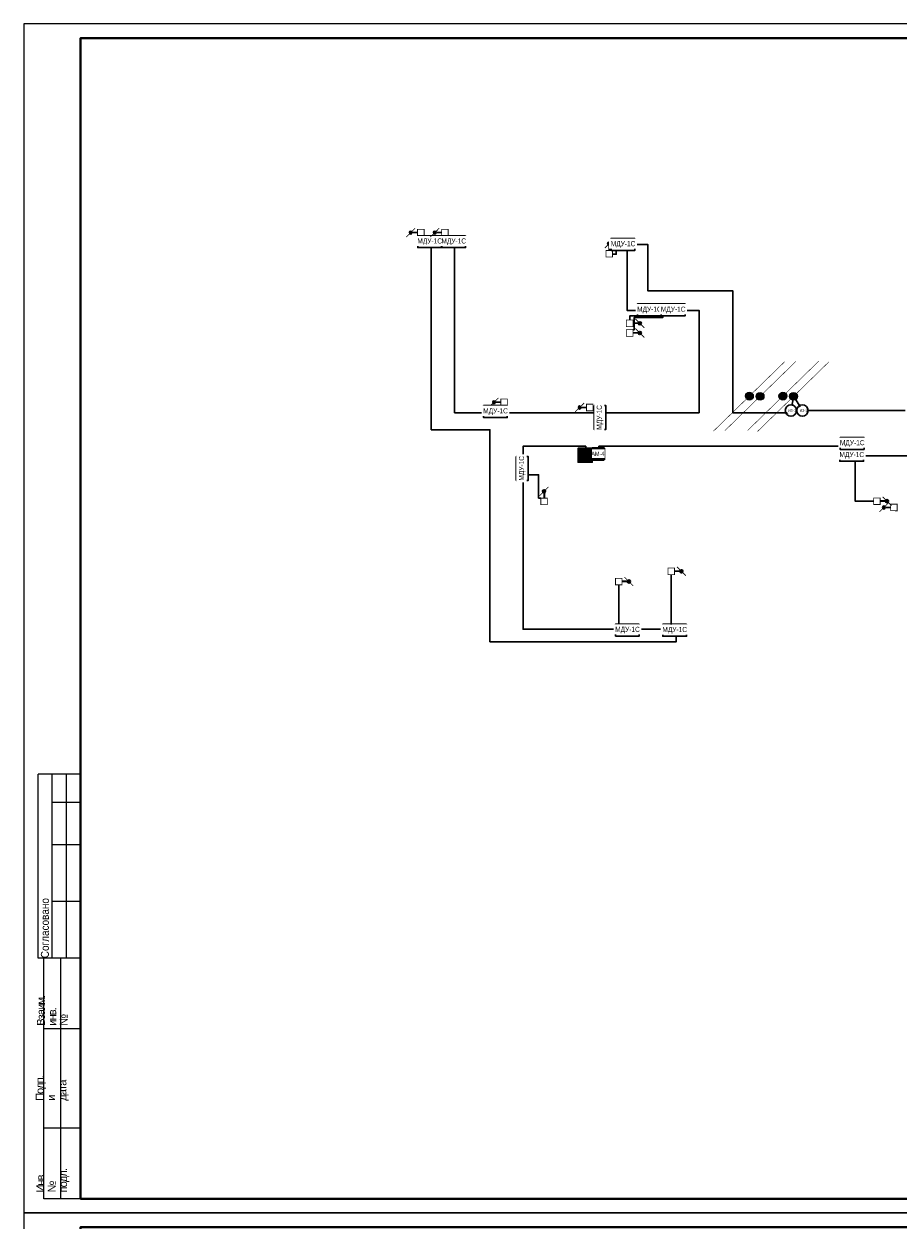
# Model space of a CAD drawing. Header units: millimetres. Extents: x -195178 to 1761886, y 140622 to 301105.
# Tile 42 of 131: x 299424 to 330290, y 224055 to 266305. Entities that reach past the tile are written whole.
import ezdxf
from ezdxf.enums import TextEntityAlignment as Align

# ---------------------------------------------------------------- set-up
doc = ezdxf.new("R2010")
doc.units = ezdxf.units.MM
doc.set_wipeout_variables(frame=1)
for name, color, linetype, lineweight in [('_АПС_Оборудование', 1, 'Continuous', 30), ('format-line3', 7, 'Continuous', 13), ('RC-Извещатели_пожарные', 1, 'Continuous', 30), ('Воздуховоды', 7, 'Continuous', 18), ('Рамка', 7, 'Continuous', 18), ('СС-011-ПОЖ-СИГНАЛИЗАЦИЯ', 1, 'Continuous', 30), ('УГО АПС и АПЗ$0$_АПС_Оборудование', 1, 'Continuous', 30), ('УГО АПС и АПЗ$0$СС-011-ПОЖ-СИГНАЛИЗАЦИЯ', 1, 'Continuous', 30)]:
    doc.layers.add(name, color=color, linetype=linetype, lineweight=lineweight)
for name, color, linetype in [('EI_HATCH_GALV', 7, 'Continuous'), ('АПС', 5, 'Continuous'), ('АПС_Оборудование', 1, 'Continuous'), ('формат', 250, 'Continuous')]:
    doc.layers.add(name, color=color, linetype=linetype)
doc.styles.add('Arial', font='arial.ttf', dxfattribs={"width": 0.9, "height": 700})
doc.styles.add('Arial Narrow', font='ARIALN.TTF', dxfattribs={"width": 0.9, "height": 600})
doc.styles.add('CP.Text', font='arial.ttf')

# ---------------------------------------------------------------- blocks, each defined once
blk = doc.blocks.new('*U29')
for p, q in [((-574, 155), (-589, 155)), ((-589, 90), (-589, 155)), ((-574, 145), (-584, 145)), ((-574, 130), (-584, 130)), ((-574, 110), (-584, 110)), ((-587, 90), (-589, 90)), ((-587, 5), (-587, 90)), ((-574, 90), (-587, 90)), ((-581, 5), (-581, 90)), ((-574, 65), (-587, 65)), ((-574, 30), (-587, 30)), ((-574, 5), (-587, 5))]:
    blk.add_line(p, q)
at = {"color": 0, "lineweight": 0}
blk.add_lwpolyline([(-594, 0), (0, 0), (0, 420), (-594, 420)], close=True, dxfattribs=at)
at = {"lineweight": 40}
blk.add_lwpolyline([(-574, 5), (-5, 5), (-5, 415), (-574, 415)], close=True, dxfattribs=at)
at = {"layer": 'format-line3', "linetype": 'ByBlock'}
for p, q in [((-584, 90), (-584, 155)), ((-579, 90), (-579, 155))]:
    blk.add_line(p, q, dxfattribs=at)
at = {"style": 'Arial', "width": 0.9}
blk.add_text('Формат:', height=2.8, dxfattribs=at).set_placement((-53.97, 1.25))
at = {"char_height": 2.8, "width": 0.2, "attachment_point": 4, "rotation": 90, "line_spacing_factor": 0.857143, "style": 'Arial'}
for s, insert in [('{\\W0.45993; }Согласовано', (-586.58, 90)), ('{\\W0.62543;\\T0.75; \\W1;Взаим. инв. №}', (-584, 66.14)), ('{\\W0.5838;\\T0.8; \\W1;Подп. и дата}', (-584, 39.63)), ('{\\W0.5838;\\T0.8; \\W1;Инв. № подл.}', (-583.77, 7.25))]:
    blk.add_mtext(s, dxfattribs=dict(at, insert=insert))
at = {"style": 'Arial', "width": 0.9, "flags": 8}
blk.add_attdef('FORMAT', (-36.87, 1.26), '', height=2.8, dxfattribs=at)
blk = doc.blocks.new('озк_пр')
at = {"layer": 'УГО АПС и АПЗ$0$_АПС_Оборудование', "ltscale": 200}
h = blk.add_hatch(color=1, dxfattribs=at)
h.dxf.hatch_style = 1
h.paths.add_polyline_path([(468761, -41723, 1), (468650, -41723, 1)])
at = {"color": 1, "const_width": 29.5}
blk.add_lwpolyline([(468549, -41567), (468666, -41684)], dxfattribs=at)
at = {"layer": 'УГО АПС и АПЗ$0$_АПС_Оборудование', "color": 1, "lineweight": 35, "ltscale": 200}
blk.add_line((468636, -41723), (468463, -41723), dxfattribs=at)
at = {"layer": 'УГО АПС и АПЗ$0$_АПС_Оборудование', "color": 1, "const_width": 29.5}
blk.add_lwpolyline([(468233, -41839), (468463, -41839), (468463, -41608), (468232, -41608)], close=True, dxfattribs=at)
blk.add_lwpolyline([(468745, -41762), (468862, -41880)], dxfattribs=at)
at = {"layer": 'УГО АПС и АПЗ$0$_АПС_Оборудование', "color": 1}
blk.add_circle((468706, -41723), 55.4, dxfattribs=at)
blk = doc.blocks.new('озк_выт')
at = {"layer": 'УГО АПС и АПЗ$0$_АПС_Оборудование', "ltscale": 200}
h = blk.add_hatch(color=5, dxfattribs=at)
h.dxf.hatch_style = 1
h.paths.add_polyline_path([(468756, -41333, 1), (468645, -41333, 1)])
at = {"color": 5, "const_width": 29.5}
blk.add_lwpolyline([(468544, -41177), (468661, -41294)], dxfattribs=at)
at = {"layer": 'УГО АПС и АПЗ$0$_АПС_Оборудование', "color": 5, "lineweight": 35, "ltscale": 200}
blk.add_line((468631, -41333), (468458, -41334), dxfattribs=at)
at = {"layer": 'УГО АПС и АПЗ$0$_АПС_Оборудование', "color": 5, "const_width": 29.5}
blk.add_lwpolyline([(468227, -41449), (468458, -41449), (468458, -41218), (468227, -41218)], close=True, dxfattribs=at)
blk.add_lwpolyline([(468740, -41373), (468857, -41490)], dxfattribs=at)
at = {"layer": 'УГО АПС и АПЗ$0$_АПС_Оборудование', "color": 5}
blk.add_circle((468700, -41333), 55.4, dxfattribs=at)
blk = doc.blocks.new('пд_выт')
at = {"layer": 'Воздуховоды', "true_color": 0xcd6928}
h = blk.add_hatch(color=32, dxfattribs=at)
h.dxf.hatch_style = 1
h.paths.add_polyline_path([(468770, -40558, 1), (468659, -40558, 1)])
at = {"layer": 'Воздуховоды', "color": 32, "lineweight": 30, "true_color": 0xcd6928}
blk.add_line((468645, -40558), (468472, -40558), dxfattribs=at)
at = {"layer": 'Воздуховоды', "color": 32, "true_color": 0xcd6928, "const_width": 29.5}
blk.add_lwpolyline([(468242, -40674), (468472, -40673), (468472, -40443), (468241, -40443)], close=True, dxfattribs=at)
for points in [[(468558, -40401), (468675, -40519)], [(468754, -40597), (468871, -40714)]]:
    blk.add_lwpolyline(points, dxfattribs=at)
at = {"layer": 'Воздуховоды', "color": 32, "true_color": 0xcd6928}
blk.add_circle((468715, -40558), 55.4, dxfattribs=at)
blk = doc.blocks.new('пд_пр')
at = {"layer": 'Воздуховоды', "true_color": 0x008800}
h = blk.add_hatch(color=96, dxfattribs=at)
h.dxf.hatch_style = 1
h.paths.add_polyline_path([(468765, -40912, 1), (468654, -40912, 1)])
at = {"layer": 'Воздуховоды', "color": 96, "lineweight": 30, "true_color": 0x008800}
blk.add_line((468640, -40912), (468467, -40912), dxfattribs=at)
at = {"layer": 'Воздуховоды', "color": 96, "true_color": 0x008800, "const_width": 29.5}
blk.add_lwpolyline([(468237, -41028), (468468, -41028), (468467, -40797), (468237, -40797)], close=True, dxfattribs=at)
for points in [[(468553, -40755), (468671, -40873)], [(468749, -40951), (468867, -41069)]]:
    blk.add_lwpolyline(points, dxfattribs=at)
at = {"layer": 'Воздуховоды', "color": 96, "true_color": 0x008800}
blk.add_circle((468710, -40912), 55.4, dxfattribs=at)
blk = doc.blocks.new('УДП')
at = {"color": 30}
blk.add_wipeout([(324223, -148669), (324222, -149169), (323722, -149169), (323723, -148669)], dxfattribs=at).dxf.layer = 'RC-Извещатели_пожарные'
blk.add_wipeout([(323722, -149169), (323723, -148669), (324223, -148669), (324222, -149169)], dxfattribs=at).dxf.layer = 'RC-Извещатели_пожарные'
at = {"layer": 'EI_HATCH_GALV', "lineweight": 30, "true_color": 0xffffff}
h = blk.add_hatch(color=7, dxfattribs=at)
h.dxf.hatch_style = 1
h.paths.add_polyline_path([(324223, -148669), (324222, -149169), (323722, -149169), (323723, -148669)])
at = {"layer": 'RC-Извещатели_пожарные', "color": 30, "ltscale": 30}
blk.add_lwpolyline([(324223, -148669), (324222, -149169), (323722, -149169), (323723, -148669)], close=True, dxfattribs=at)
at = {"layer": 'RC-Извещатели_пожарные', "color": 30, "ltscale": 30, "const_width": 37.5}
blk.add_lwpolyline([(323823, -148769, 1), (324123, -148769, 1)], format="xyb", dxfattribs=at)
blk.add_lwpolyline([(323972, -148919), (323972, -149069)], dxfattribs=at)
at = {"color": 30, "lineweight": 30, "style": 'Arial Narrow', "width": 0.9}
blk.add_text('ДУ', height=100, dxfattribs=at).set_placement((323814, -149078), align=Align.MIDDLE_CENTER)
blk = doc.blocks.new('_МДУ')
at = {"color": 1}
blk.add_wipeout([(-350, 175), (350, 175), (350, -175), (-350, -175)], dxfattribs=at)
at = {"layer": 'АПС', "color": 1, "lineweight": 30, "ltscale": 200}
blk.add_lwpolyline([(350, 175), (-350, 175), (-350, -175), (350, -175)], close=True, dxfattribs=at)
at = {"layer": 'АПС', "color": 0, "lineweight": 30, "ltscale": 200, "insert": (3, 0), "char_height": 150, "width": 668.29, "attachment_point": 5, "style": 'Arial Narrow', "bg_fill": 2}
blk.add_mtext('МДУ-1C', dxfattribs=at)
blk = doc.blocks.new('ам-4')
blk.add_wipeout([(-197, 213), (223, 213), (223, -207), (-197, -207)]).dxf.layer = 'АПС_Оборудование'
at = {"layer": 'EI_HATCH_GALV', "lineweight": 30, "true_color": 0xffffff}
h = blk.add_hatch(color=7, dxfattribs=at)
h.dxf.hatch_style = 1
h.paths.add_polyline_path([(223, -207), (-197, -207), (-197, 213), (223, 213)])
at = {"layer": '_АПС_Оборудование', "lineweight": 40, "ltscale": 100}
blk.add_lwpolyline([(223, -207), (-197, -207), (-197, 213), (223, 213)], close=True, dxfattribs=at)
at = {"layer": '_АПС_Оборудование', "ltscale": 100, "insert": (15, 13), "char_height": 150.98, "attachment_point": 5, "style": 'Arial Narrow', "bg_fill": 2}
blk.add_mtext_dynamic_manual_height_columns('\\pxi-0.17961;АМ-4', width=300, gutter_width=144375, heights=[0], dxfattribs=at)
blk = doc.blocks.new('*U83')
h = blk.add_hatch(color=256)
edge = h.paths.add_edge_path()
edge.add_arc((0, 0), 38.7, 0, 360)
for points in [[(348, 348, 0, 50, 0), (206, 206, 5, 5, 0), (0, 0, 5, 5, 0)], [(0, 0, 0, 50, 0), (-141, -141, 5, 5, 0), (-348, -348, 5, 5, 0)]]:
    blk.add_lwpolyline(points, format="xyseb")
blk.add_circle((0, 0), 38.7)
blk = doc.blocks.new('*U80')
h = blk.add_hatch(color=256)
edge = h.paths.add_edge_path()
edge.add_arc((0, 0), 38.7, 0, 360)
for points in [[(0, 0, 0, 50, 0), (141, 141, 5, 5, 0), (348, 348, 5, 5, 0)], [(-348, -348, 0, 50, 0), (-206, -206, 5, 5, 0), (0, 0, 5, 5, 0)]]:
    blk.add_lwpolyline(points, format="xyseb")
blk.add_circle((0, 0), 38.7)
blk = doc.blocks.new('ИЗ-1')
blk.add_wipeout([(469979, -66893), (470179, -67093), (470379, -66893), (470179, -66693)])
blk.add_circle((470179, -66893), 200)
at = {"layer": 'УГО АПС и АПЗ$0$СС-011-ПОЖ-СИГНАЛИЗАЦИЯ', "color": 1, "style": 'CP.Text', "width": 0.8}
blk.add_text('ИЗ-1', height=90, dxfattribs=at).set_placement((470079, -66939))

msp = doc.modelspace()

# ---------------------------------------------------------------- linework, layer by layer
at = {"layer": 'Рамка'}
msp.add_lwpolyline([(301424, 224805), (358324, 224805), (358324, 265805), (301424, 265805)], close=True, dxfattribs=at)
at = {"layer": 'СС-011-ПОЖ-СИГНАЛИЗАЦИЯ', "color": 1, "lineweight": 30}
for points in [[(331277, 251046), (328656, 251046), (328656, 251387), (319726, 251387), (319726, 251084), (319261, 251084), (319261, 251387), (317047, 251387), (317047, 244921), (322455, 244921), (322455, 244483), (315879, 244483), (315879, 251973), (313805, 251973), (313805, 258549), (314632, 258549), (314632, 252572), (323267, 252572), (323267, 256184), (320724, 256184), (320724, 258517), (321453, 258517), (321453, 256881), (324455, 256881), (324455, 252572), (326482, 252572), (326606, 253150)], [(326606, 253150), (326912, 252650), (330541, 252650)]]:
    msp.add_lwpolyline(points, dxfattribs=at)
at = {"layer": 'СС-011-ПОЖ-СИГНАЛИЗАЦИЯ', "color": 30, "lineweight": 30, "ltscale": 100, "true_color": 0xf26722}
msp.add_lwpolyline([(320228, 258169), (320338, 258169), (320338, 258307)], dxfattribs=at)

# ---------------------------------------------------------------- block references
at = {"xscale": 3.600000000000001, "yscale": 3.600000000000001, "zscale": 3.600000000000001, "rotation": 359.2880171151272}
for name, p in [('*U83', (325040, 253158)), ('*U80', (325417, 253150)), ('*U80', (326223, 253158)), ('*U83', (326599, 253150))]:
    msp.add_blockref(name, p, dxfattribs=at)
at = {"layer": 'СС-011-ПОЖ-СИГНАЛИЗАЦИЯ', "lineweight": 30, "xscale": -1}
for name, p in [('пд_выт', (781796, 299491)), ('пд_выт', (784735, 293497)), ('пд_пр', (787755, 293669)), ('пд_выт', (798502, 289783))]:
    msp.add_blockref(name, p, dxfattribs=at)
at = {"layer": 'СС-011-ПОЖ-СИГНАЛИЗАЦИЯ', "lineweight": 30, "rotation": 90}
for p in [(278367, -210162), (276066, -218909)]:
    msp.add_blockref('озк_пр', p, dxfattribs=at)
at = {"layer": 'СС-011-ПОЖ-СИГНАЛИЗАЦИЯ', "lineweight": 30}
for p in [(-147529, 297063), (-147529, 296721), (-138800, 290780), (-147914, 287942), (-146060, 288303)]:
    msp.add_blockref('озк_выт', p, dxfattribs=at)
at = {"layer": 'формат', "xscale": 100, "yscale": 100, "zscale": 100}
for p in [(358824, 224305), (358824, 182305)]:
    msp.add_blockref('*U29', p, dxfattribs=at).add_auto_attribs({'FORMAT': 'А2'})

# ---------------------------------------------------------------- next in the draw order: block references
at = {"layer": '_АПС_Оборудование', "color": 0, "lineweight": 30, "xscale": 1.2, "yscale": 1.2, "zscale": 1.2}
for p in [(313748, 258613), (320576, 258517), (321507, 256203), (316073, 252613), (328654, 251069), (320733, 244895), (322400, 244888)]:
    msp.add_blockref('_МДУ', p, dxfattribs=at)
at = {"layer": '_АПС_Оборудование', "color": 0, "lineweight": 30, "xscale": 1.2, "yscale": 1.2, "zscale": 1.2, "rotation": 90}
for p in [(319766, 252403), (317020, 250603)]:
    msp.add_blockref('_МДУ', p, dxfattribs=at)
at = {"layer": 'RC-Извещатели_пожарные', "lineweight": 30}
msp.add_blockref('ИЗ-1', (-143266, 319542), dxfattribs=at)
at = {"layer": 'СС-011-ПОЖ-СИГНАЛИЗАЦИЯ', "lineweight": 30}
msp.add_blockref('УДП', (-4728, 399992), dxfattribs=at)

# ---------------------------------------------------------------- next in the draw order: linework, layer by layer
at = {"layer": 'СС-011-ПОЖ-СИГНАЛИЗАЦИЯ', "color": 30, "lineweight": 30, "ltscale": 100}
for points in [[(321087, 255993), (320816, 255993), (320816, 255845)], [(329427, 249447), (328777, 249447), (328777, 250859)], [(317674, 249554), (317598, 249554), (317598, 250378), (317243, 250378)], [(322283, 246854), (322283, 245098)], [(320429, 246493), (320429, 245105)]]:
    msp.add_lwpolyline(points, dxfattribs=at)

# ---------------------------------------------------------------- next in the draw order: block references
at = {"layer": '_АПС_Оборудование', "color": 0, "lineweight": 30, "xscale": 1.2, "yscale": 1.2, "zscale": 1.2}
for p in [(322347, 256203), (328669, 251488)]:
    msp.add_blockref('_МДУ', p, dxfattribs=at)
at = {"layer": '_АПС_Оборудование'}
msp.add_blockref('ам-4', (319688, 251109), dxfattribs=at)
at = {"layer": 'RC-Извещатели_пожарные', "lineweight": 30}
msp.add_blockref('ИЗ-1', (-143672, 319542), dxfattribs=at)
at = {"layer": 'СС-011-ПОЖ-СИГНАЛИЗАЦИЯ', "lineweight": 30, "xscale": -1}
msp.add_blockref('пд_выт', (782646, 299491), dxfattribs=at)

# ---------------------------------------------------------------- next in the draw order: linework, layer by layer
at = {"layer": 'СС-011-ПОЖ-СИГНАЛИЗАЦИЯ', "color": 30, "lineweight": 30, "ltscale": 100}
msp.add_lwpolyline([(320929, 255502), (320973, 255502), (320973, 255937), (321989, 255937), (321989, 255993)], dxfattribs=at)

# ---------------------------------------------------------------- next in the draw order: block references
at = {"layer": '_АПС_Оборудование', "color": 0, "lineweight": 30, "xscale": 1.2, "yscale": 1.2, "zscale": 1.2}
msp.add_blockref('_МДУ', (314598, 258613), dxfattribs=at)

doc.saveas('drawing.dxf')
